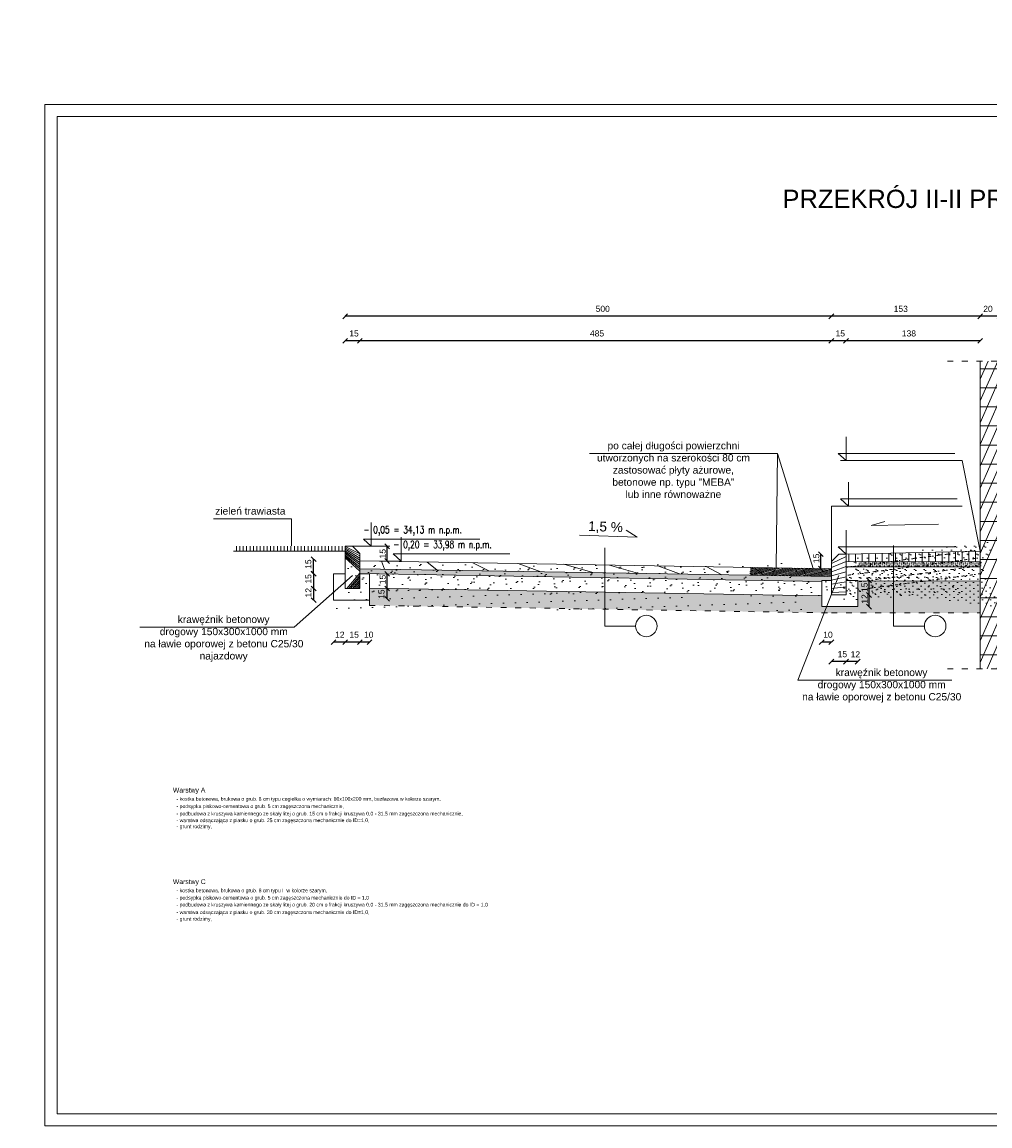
# Model space of a CAD drawing. Header units: millimetres. Extents: x 6528 to 149658, y 3342 to 12852.
# Tile 40 of 122: x 57661 to 61642, y 3342 to 7881. Entities that reach past the tile are written whole.
import ezdxf

# ---------------------------------------------------------------- set-up
doc = ezdxf.new("R2010")
doc.units = ezdxf.units.MM
doc.linetypes.add('ACAD_ISO03W100', pattern=[30, 12, -18])
doc.layers.add('&_opisy_100', color=51, linetype='Continuous', lineweight=20)
doc.layers.add('R-TAB', color=1, linetype='Continuous')
doc.styles.add('Romans', font='romans.shx', dxfattribs={"width": 0.75})
doc.styles.get("Standard").update_dxf_attribs({"font": 'arial.ttf'})
doc.dimstyles.new('ISO-25', dxfattribs={"dimtxt": 2.5, "dimasz": 2.5, "dimexe": 1.25, "dimexo": 0.625, "dimtad": 1, "dimtxsty": 'Standard', "dimcen": 2.5, "dimadec": 0, "dimazin": 0, "dimtfac": 1, "dimtmove": 0, "dimatfit": 3, "dimfxl": 1, "dimarcsym": 0})

# ---------------------------------------------------------------- blocks, each defined once
blk = doc.blocks.new('_Oblique')
at = {"color": 0, "linetype": 'ByBlock', "lineweight": -2}
blk.add_line((-0.5, -0.5), (0.5, 0.5), dxfattribs=at)
blk = doc.blocks.new('*D1055')
at = {"color": 0, "lineweight": -2, "transparency": 16777216}
blk.add_line((58990.07080388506, 5331.607627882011), (58942.07080388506, 5331.607627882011), dxfattribs=at)
at = {"layer": 'Defpoints', "color": 0, "transparency": 16777216}
for p in [(58990.07080388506, 5605.648623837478), (58942.07080388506, 5557.648623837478), (58942.07080388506, 5331.607627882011)]:
    blk.add_point(p, dxfattribs=at)
at = {"color": 0, "lineweight": -2, "transparency": 16777216, "xscale": 20, "yscale": 20, "zscale": 20, "rotation": 180}
blk.add_blockref('_Oblique', (58942.07080388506, 5331.607627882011), dxfattribs=at)
at = {"color": 0, "lineweight": -2, "transparency": 16777216, "xscale": 20, "yscale": 20, "zscale": 20}
blk.add_blockref('_Oblique', (58990.07080388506, 5331.607627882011), dxfattribs=at)
at = {"color": 0, "lineweight": 20, "transparency": 16777216, "insert": (58967.91194034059, 5362.136338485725), "char_height": 25, "width": 33.3731241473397, "attachment_point": 5}
blk.add_mtext('12', dxfattribs=at)
blk = doc.blocks.new('*D1056')
at = {"color": 0, "lineweight": -2, "transparency": 16777216}
blk.add_line((59050.07080388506, 5331.607627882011), (58990.07080388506, 5331.607627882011), dxfattribs=at)
at = {"layer": 'Defpoints', "color": 0, "transparency": 16777216}
for p in [(58990.07080388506, 5605.648623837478), (59050.07080388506, 5605.648623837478), (58990.07080388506, 5331.607627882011)]:
    blk.add_point(p, dxfattribs=at)
at = {"color": 0, "lineweight": -2, "transparency": 16777216, "xscale": 20, "yscale": 20, "zscale": 20, "rotation": 180}
blk.add_blockref('_Oblique', (58990.07080388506, 5331.607627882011), dxfattribs=at)
at = {"color": 0, "lineweight": -2, "transparency": 16777216, "xscale": 20, "yscale": 20, "zscale": 20}
blk.add_blockref('_Oblique', (59050.07080388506, 5331.607627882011), dxfattribs=at)
at = {"color": 0, "lineweight": 20, "transparency": 16777216, "insert": (59027.00481629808, 5362.136338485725), "char_height": 25, "width": 33.3731241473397, "attachment_point": 5}
blk.add_mtext('15', dxfattribs=at)
blk = doc.blocks.new('*D1057')
at = {"color": 0, "lineweight": -2, "transparency": 16777216}
blk.add_line((59090.07080388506, 5331.607627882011), (59050.07080388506, 5331.607627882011), dxfattribs=at)
at = {"layer": 'Defpoints', "color": 0, "transparency": 16777216}
for p in [(59050.07080388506, 5605.648623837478), (59090.07080388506, 5605.648623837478), (59050.07080388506, 5331.607627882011)]:
    blk.add_point(p, dxfattribs=at)
at = {"color": 0, "lineweight": -2, "transparency": 16777216, "xscale": 20, "yscale": 20, "zscale": 20, "rotation": 180}
blk.add_blockref('_Oblique', (59050.07080388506, 5331.607627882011), dxfattribs=at)
at = {"color": 0, "lineweight": -2, "transparency": 16777216, "xscale": 20, "yscale": 20, "zscale": 20}
blk.add_blockref('_Oblique', (59090.07080388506, 5331.607627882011), dxfattribs=at)
at = {"color": 0, "lineweight": 20, "transparency": 16777216, "insert": (59087.00481629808, 5362.136338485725), "char_height": 25, "width": 33.3731241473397, "attachment_point": 5}
blk.add_mtext('10', dxfattribs=at)
blk = doc.blocks.new('*D1058')
at = {"color": 0, "lineweight": -2, "transparency": 16777216}
blk.add_line((60990.07080388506, 5331.607627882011), (60950.07080388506, 5331.607627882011), dxfattribs=at)
at = {"layer": 'Defpoints', "color": 0, "transparency": 16777216}
for p in [(60990.07080388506, 5605.648623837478), (60950.07080388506, 5557.648623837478), (60950.07080388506, 5331.607627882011)]:
    blk.add_point(p, dxfattribs=at)
at = {"color": 0, "lineweight": -2, "transparency": 16777216, "xscale": 20, "yscale": 20, "zscale": 20, "rotation": 180}
blk.add_blockref('_Oblique', (60950.07080388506, 5331.607627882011), dxfattribs=at)
at = {"color": 0, "lineweight": -2, "transparency": 16777216, "xscale": 20, "yscale": 20, "zscale": 20}
blk.add_blockref('_Oblique', (60990.07080388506, 5331.607627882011), dxfattribs=at)
at = {"color": 0, "lineweight": 20, "transparency": 16777216, "insert": (60975.91194034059, 5362.136338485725), "char_height": 25, "width": 33.3731241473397, "attachment_point": 5}
blk.add_mtext('10', dxfattribs=at)
blk = doc.blocks.new('*D1059')
at = {"color": 0, "lineweight": -2, "transparency": 16777216}
blk.add_line((61050.07080269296, 5251.60762800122), (60990.07080269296, 5251.60762800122), dxfattribs=at)
at = {"layer": 'Defpoints', "color": 0, "transparency": 16777216}
for p in [(60990.07080269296, 5525.648623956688), (61050.07080269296, 5525.648623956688), (60990.07080269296, 5251.60762800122)]:
    blk.add_point(p, dxfattribs=at)
at = {"color": 0, "lineweight": -2, "transparency": 16777216, "xscale": 20, "yscale": 20, "zscale": 20, "rotation": 180}
blk.add_blockref('_Oblique', (60990.07080269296, 5251.60762800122), dxfattribs=at)
at = {"color": 0, "lineweight": -2, "transparency": 16777216, "xscale": 20, "yscale": 20, "zscale": 20}
blk.add_blockref('_Oblique', (61050.07080269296, 5251.60762800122), dxfattribs=at)
at = {"color": 0, "lineweight": 20, "transparency": 16777216, "insert": (61035.00481510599, 5282.136338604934), "char_height": 25, "width": 33.3731241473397, "attachment_point": 5}
blk.add_mtext('15', dxfattribs=at)
blk = doc.blocks.new('*D1060')
at = {"color": 0, "lineweight": -2, "transparency": 16777216}
blk.add_line((61098.07080269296, 5251.60762800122), (61050.07080269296, 5251.60762800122), dxfattribs=at)
at = {"layer": 'Defpoints', "color": 0, "transparency": 16777216}
for p in [(61050.07080269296, 5525.648623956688), (61098.07080269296, 5525.648623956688), (61050.07080269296, 5251.60762800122)]:
    blk.add_point(p, dxfattribs=at)
at = {"color": 0, "lineweight": -2, "transparency": 16777216, "xscale": 20, "yscale": 20, "zscale": 20, "rotation": 180}
blk.add_blockref('_Oblique', (61050.07080269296, 5251.60762800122), dxfattribs=at)
at = {"color": 0, "lineweight": -2, "transparency": 16777216, "xscale": 20, "yscale": 20, "zscale": 20}
blk.add_blockref('_Oblique', (61098.07080269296, 5251.60762800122), dxfattribs=at)
at = {"color": 0, "lineweight": 20, "transparency": 16777216, "insert": (61088.69750619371, 5281.88729907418), "char_height": 25, "width": 33.3731241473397, "attachment_point": 5}
blk.add_mtext('12', dxfattribs=at)
blk = doc.blocks.new('*D1061')
at = {"color": 0, "lineweight": -2, "transparency": 16777216}
blk.add_line((59162.78542113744, 5509.648623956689), (59162.78542113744, 5552.30841769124), dxfattribs=at)
at = {"layer": 'Defpoints', "color": 0, "transparency": 16777216}
for p in [(59050.07080388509, 5552.30841769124), (59162.78542113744, 5552.30841769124), (59090.07080388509, 5509.648623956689)]:
    blk.add_point(p, dxfattribs=at)
at = {"color": 0, "lineweight": -2, "transparency": 16777216, "xscale": 20, "yscale": 20, "zscale": 20}
for p, rotation in [((59162.78542113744, 5552.30841769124), 90), ((59162.78542113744, 5509.648623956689), 270)]:
    blk.add_blockref('_Oblique', p, dxfattribs=dict(at, rotation=rotation))
at = {"color": 0, "lineweight": 20, "transparency": 16777216, "insert": (59139.32967257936, 5528.971832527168), "char_height": 25, "attachment_point": 5, "rotation": 90}
blk.add_mtext('15', dxfattribs=at)
blk = doc.blocks.new('*D1062')
at = {"color": 0, "lineweight": -2, "transparency": 16777216}
blk.add_line((59162.7854244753, 5552.30841769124), (59162.7854244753, 5612.30841769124), dxfattribs=at)
at = {"layer": 'Defpoints', "color": 0, "transparency": 16777216}
for p in [(59050.07080388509, 5612.30841769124), (59162.7854244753, 5612.30841769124), (59050.07080388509, 5552.30841769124)]:
    blk.add_point(p, dxfattribs=at)
at = {"color": 0, "lineweight": -2, "transparency": 16777216, "xscale": 20, "yscale": 20, "zscale": 20}
for p, rotation in [((59162.7854244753, 5612.30841769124), 90), ((59162.7854244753, 5552.30841769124), 270)]:
    blk.add_blockref('_Oblique', p, dxfattribs=dict(at, rotation=rotation))
at = {"color": 0, "lineweight": 20, "transparency": 16777216, "insert": (59144.22230029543, 5589.194486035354), "char_height": 25, "attachment_point": 5, "rotation": 90}
blk.add_mtext('15', dxfattribs=at)
blk = doc.blocks.new('*D1063')
at = {"color": 0, "lineweight": -2, "transparency": 16777216}
blk.add_line((60946.36910152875, 5633.648623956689), (60946.36910152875, 5693.648623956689), dxfattribs=at)
at = {"layer": 'Defpoints', "color": 0, "transparency": 16777216}
for p in [(60946.36910152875, 5693.648623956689), (61020.07080269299, 5693.648623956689), (60990.07080388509, 5633.648623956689)]:
    blk.add_point(p, dxfattribs=at)
at = {"color": 0, "lineweight": -2, "transparency": 16777216, "xscale": 20, "yscale": 20, "zscale": 20}
for p, rotation in [((60946.36910152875, 5693.648623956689), 90), ((60946.36910152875, 5633.648623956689), 270)]:
    blk.add_blockref('_Oblique', p, dxfattribs=dict(at, rotation=rotation))
at = {"color": 0, "lineweight": 20, "transparency": 16777216, "insert": (60927.80597353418, 5676.202741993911), "char_height": 25, "attachment_point": 5, "rotation": 90}
blk.add_mtext('15', dxfattribs=at)
blk = doc.blocks.new('*D1110')
at = {"color": 0, "lineweight": -2, "transparency": 16777216}
blk.add_line((61145.00275946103, 5477.648623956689), (61145.00275946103, 5525.654234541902), dxfattribs=at)
at = {"layer": 'Defpoints', "color": 0, "transparency": 16777216}
for p in [(61050.07080269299, 5525.654234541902), (61145.00275946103, 5525.654234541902), (61098.07080269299, 5477.648623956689)]:
    blk.add_point(p, dxfattribs=at)
at = {"color": 0, "lineweight": -2, "transparency": 16777216, "xscale": 20, "yscale": 20, "zscale": 20}
for p, rotation in [((61145.00275946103, 5525.654234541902), 90), ((61145.00275946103, 5477.648623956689), 270)]:
    blk.add_blockref('_Oblique', p, dxfattribs=dict(at, rotation=rotation))
at = {"color": 0, "lineweight": 20, "transparency": 16777216, "insert": (61126.43963242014, 5509.200099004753), "char_height": 25, "attachment_point": 5, "rotation": 90}
blk.add_mtext('12', dxfattribs=at)
blk = doc.blocks.new('*D1098')
at = {"color": 0, "lineweight": -2, "transparency": 16777216}
blk.add_line((58860.72629595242, 5504.30841769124), (58860.72629595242, 5552.30841769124), dxfattribs=at)
at = {"layer": 'Defpoints', "color": 0, "transparency": 16777216}
for p in [(58860.72629595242, 5552.30841769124), (58990.07080388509, 5552.30841769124), (58942.07080388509, 5504.30841769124)]:
    blk.add_point(p, dxfattribs=at)
at = {"color": 0, "lineweight": -2, "transparency": 16777216, "xscale": 20, "yscale": 20, "zscale": 20}
for p, rotation in [((58860.72629595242, 5552.30841769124), 90), ((58860.72629595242, 5504.30841769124), 270)]:
    blk.add_blockref('_Oblique', p, dxfattribs=dict(at, rotation=rotation))
at = {"color": 0, "lineweight": 20, "transparency": 16777216, "insert": (58838.72101736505, 5535.12967790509), "char_height": 25, "attachment_point": 5, "rotation": 90}
blk.add_mtext('12', dxfattribs=at)
blk = doc.blocks.new('*D1099')
at = {"color": 0, "lineweight": -2, "transparency": 16777216}
blk.add_line((58860.72629881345, 5552.30841769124), (58860.72629881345, 5612.30841769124), dxfattribs=at)
at = {"layer": 'Defpoints', "color": 0, "transparency": 16777216}
for p in [(58860.72629881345, 5612.30841769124), (58990.07080388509, 5612.30841769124), (58942.07080388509, 5552.30841769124)]:
    blk.add_point(p, dxfattribs=at)
at = {"color": 0, "lineweight": -2, "transparency": 16777216, "xscale": 20, "yscale": 20, "zscale": 20}
for p, rotation in [((58860.72629881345, 5612.30841769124), 90), ((58860.72629881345, 5552.30841769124), 270)]:
    blk.add_blockref('_Oblique', p, dxfattribs=dict(at, rotation=rotation))
at = {"color": 0, "lineweight": 20, "transparency": 16777216, "insert": (58838.72101736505, 5591.836316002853), "char_height": 25, "attachment_point": 5, "rotation": 90}
blk.add_mtext('15', dxfattribs=at)
blk = doc.blocks.new('*D1100')
at = {"color": 0, "lineweight": -2, "transparency": 16777216}
blk.add_line((58860.14885831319, 5612.885861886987), (58860.14885831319, 5672.885861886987), dxfattribs=at)
at = {"layer": 'Defpoints', "color": 0, "transparency": 16777216}
for p in [(58860.14885831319, 5672.885861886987), (58989.49336243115, 5672.885861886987), (58941.49336243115, 5612.885861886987)]:
    blk.add_point(p, dxfattribs=at)
at = {"color": 0, "lineweight": -2, "transparency": 16777216, "xscale": 20, "yscale": 20, "zscale": 20}
for p, rotation in [((58860.14885831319, 5672.885861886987), 90), ((58860.14885831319, 5612.885861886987), 270)]:
    blk.add_blockref('_Oblique', p, dxfattribs=dict(at, rotation=rotation))
at = {"color": 0, "lineweight": 20, "transparency": 16777216, "insert": (58838.14357591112, 5652.4137601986), "char_height": 25, "attachment_point": 5, "rotation": 90}
blk.add_mtext('15', dxfattribs=at)
blk = doc.blocks.new('*D1101')
at = {"color": 0, "lineweight": -2, "transparency": 16777216}
blk.add_line((59162.78542781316, 5665.64862383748), (59162.78542781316, 5725.64862383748), dxfattribs=at)
at = {"layer": 'Defpoints', "color": 0, "transparency": 16777216}
for p in [(59050.07080388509, 5725.64862383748), (59162.78542781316, 5725.64862383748), (59050.07080388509, 5665.64862383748)]:
    blk.add_point(p, dxfattribs=at)
at = {"color": 0, "lineweight": -2, "transparency": 16777216, "xscale": 20, "yscale": 20, "zscale": 20}
for p, rotation in [((59162.78542781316, 5725.64862383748), 90), ((59162.78542781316, 5665.64862383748), 270)]:
    blk.add_blockref('_Oblique', p, dxfattribs=dict(at, rotation=rotation))
at = {"color": 0, "lineweight": 20, "transparency": 16777216, "insert": (59144.22230315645, 5695.335272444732), "char_height": 25, "attachment_point": 5, "rotation": 90}
blk.add_mtext('15', dxfattribs=at)
blk = doc.blocks.new('*D1111')
at = {"color": 0, "lineweight": -2, "transparency": 16777216}
blk.add_line((61145.0027604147, 5525.654234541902), (61145.0027604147, 5585.654236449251), dxfattribs=at)
at = {"layer": 'Defpoints', "color": 0, "transparency": 16777216}
for p in [(61050.07080078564, 5585.654236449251), (61145.0027604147, 5585.654236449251), (61098.07080078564, 5525.654234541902)]:
    blk.add_point(p, dxfattribs=at)
at = {"color": 0, "lineweight": -2, "transparency": 16777216, "xscale": 20, "yscale": 20, "zscale": 20}
for p, rotation in [((61145.0027604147, 5585.654236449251), 90), ((61145.0027604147, 5525.654234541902), 270)]:
    blk.add_blockref('_Oblique', p, dxfattribs=dict(at, rotation=rotation))
at = {"color": 0, "lineweight": 20, "transparency": 16777216, "insert": (61126.43963051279, 5557.205709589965), "char_height": 25, "attachment_point": 5, "rotation": 90}
blk.add_mtext('15', dxfattribs=at)
blk = doc.blocks.new('*D1102')
at = {"color": 0, "lineweight": -2, "transparency": 16777216}
blk.add_line((61682.07080269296, 6671.49262524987), (61602.07080269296, 6671.49262524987), dxfattribs=at)
at = {"layer": 'Defpoints', "color": 0, "transparency": 16777216}
for p in [(61602.07080269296, 6671.49262524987), (61602.07080269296, 6486.829239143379), (61682.07080269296, 6486.829239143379)]:
    blk.add_point(p, dxfattribs=at)
at = {"color": 0, "lineweight": -2, "transparency": 16777216, "xscale": 20, "yscale": 20, "zscale": 20, "rotation": 180}
blk.add_blockref('_Oblique', (61602.07080269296, 6671.49262524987), dxfattribs=at)
at = {"color": 0, "lineweight": -2, "transparency": 16777216, "xscale": 20, "yscale": 20, "zscale": 20}
blk.add_blockref('_Oblique', (61682.07080269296, 6671.49262524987), dxfattribs=at)
at = {"color": 0, "lineweight": 20, "transparency": 16777216, "insert": (61633.99820828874, 6702.021335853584), "char_height": 25, "width": 33.3731241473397, "attachment_point": 5}
blk.add_mtext('20', dxfattribs=at)
blk = doc.blocks.new('*D1104')
at = {"color": 0, "lineweight": -2, "transparency": 16777216}
blk.add_line((61602.07080269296, 6671.49262524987), (60990.07080269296, 6671.49262524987), dxfattribs=at)
at = {"layer": 'Defpoints', "color": 0, "transparency": 16777216}
for p in [(60990.07080269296, 6671.49262524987), (61602.07080269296, 6486.829239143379), (60990.07080269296, 5663.648623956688)]:
    blk.add_point(p, dxfattribs=at)
at = {"color": 0, "lineweight": -2, "transparency": 16777216, "xscale": 20, "yscale": 20, "zscale": 20, "rotation": 180}
blk.add_blockref('_Oblique', (60990.07080269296, 6671.49262524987), dxfattribs=at)
at = {"color": 0, "lineweight": -2, "transparency": 16777216, "xscale": 20, "yscale": 20, "zscale": 20}
blk.add_blockref('_Oblique', (61602.07080269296, 6671.49262524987), dxfattribs=at)
at = {"color": 0, "lineweight": 20, "transparency": 16777216, "insert": (61275.326739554, 6702.021335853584), "char_height": 25, "width": 33.3731241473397, "attachment_point": 5}
blk.add_mtext('153', dxfattribs=at)
blk = doc.blocks.new('*D1105')
at = {"color": 0, "lineweight": -2, "transparency": 16777216}
blk.add_line((59050.07080388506, 6570.43089212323), (58990.07080388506, 6570.43089212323), dxfattribs=at)
at = {"layer": 'Defpoints', "color": 0, "transparency": 16777216}
for p in [(58990.07080388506, 6570.43089212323), (58990.07080388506, 5725.648623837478), (59050.07080388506, 5695.648623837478)]:
    blk.add_point(p, dxfattribs=at)
at = {"color": 0, "lineweight": -2, "transparency": 16777216, "xscale": 20, "yscale": 20, "zscale": 20, "rotation": 180}
blk.add_blockref('_Oblique', (58990.07080388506, 6570.43089212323), dxfattribs=at)
at = {"color": 0, "lineweight": -2, "transparency": 16777216, "xscale": 20, "yscale": 20, "zscale": 20}
blk.add_blockref('_Oblique', (59050.07080388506, 6570.43089212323), dxfattribs=at)
at = {"color": 0, "lineweight": 20, "transparency": 16777216, "insert": (59026.42276382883, 6600.959602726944), "char_height": 25, "width": 33.3731241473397, "attachment_point": 5}
blk.add_mtext('15', dxfattribs=at)
blk = doc.blocks.new('*D1106')
at = {"color": 0, "lineweight": -2, "transparency": 16777216}
blk.add_line((60990.07080269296, 6570.43089212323), (59050.07080388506, 6570.43089212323), dxfattribs=at)
at = {"layer": 'Defpoints', "color": 0, "transparency": 16777216}
for p in [(59050.07080388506, 6570.43089212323), (60990.07080269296, 5905.627675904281), (59050.07080388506, 5695.648623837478)]:
    blk.add_point(p, dxfattribs=at)
at = {"color": 0, "lineweight": -2, "transparency": 16777216, "xscale": 20, "yscale": 20, "zscale": 20, "rotation": 180}
blk.add_blockref('_Oblique', (59050.07080388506, 6570.43089212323), dxfattribs=at)
at = {"color": 0, "lineweight": -2, "transparency": 16777216, "xscale": 20, "yscale": 20, "zscale": 20}
blk.add_blockref('_Oblique', (60990.07080269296, 6570.43089212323), dxfattribs=at)
at = {"color": 0, "lineweight": 20, "transparency": 16777216, "insert": (60026.00920486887, 6600.959602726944), "char_height": 25, "width": 33.3731241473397, "attachment_point": 5}
blk.add_mtext('485', dxfattribs=at)
blk = doc.blocks.new('*D1107')
at = {"color": 0, "lineweight": -2, "transparency": 16777216}
blk.add_line((61050.07080269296, 6570.43089212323), (60990.07080269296, 6570.43089212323), dxfattribs=at)
at = {"layer": 'Defpoints', "color": 0, "transparency": 16777216}
for p in [(60990.07080269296, 6570.43089212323), (60990.07080269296, 5959.627675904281), (61050.07080269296, 5929.627675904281)]:
    blk.add_point(p, dxfattribs=at)
at = {"color": 0, "lineweight": -2, "transparency": 16777216, "xscale": 20, "yscale": 20, "zscale": 20, "rotation": 180}
blk.add_blockref('_Oblique', (60990.07080269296, 6570.43089212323), dxfattribs=at)
at = {"color": 0, "lineweight": -2, "transparency": 16777216, "xscale": 20, "yscale": 20, "zscale": 20}
blk.add_blockref('_Oblique', (61050.07080269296, 6570.43089212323), dxfattribs=at)
at = {"color": 0, "lineweight": 20, "transparency": 16777216, "insert": (61026.42276382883, 6600.959602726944), "char_height": 25, "width": 33.3731241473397, "attachment_point": 5}
blk.add_mtext('15', dxfattribs=at)
blk = doc.blocks.new('*D1108')
at = {"color": 0, "lineweight": -2, "transparency": 16777216}
blk.add_line((61602.07080269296, 6570.43089212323), (61050.07080269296, 6570.43089212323), dxfattribs=at)
at = {"layer": 'Defpoints', "color": 0, "transparency": 16777216}
for p in [(61050.07080269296, 6570.43089212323), (61050.07080269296, 5935.627675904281), (61602.07080269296, 5935.627675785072)]:
    blk.add_point(p, dxfattribs=at)
at = {"color": 0, "lineweight": -2, "transparency": 16777216, "xscale": 20, "yscale": 20, "zscale": 20, "rotation": 180}
blk.add_blockref('_Oblique', (61050.07080269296, 6570.43089212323), dxfattribs=at)
at = {"color": 0, "lineweight": -2, "transparency": 16777216, "xscale": 20, "yscale": 20, "zscale": 20}
blk.add_blockref('_Oblique', (61602.07080269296, 6570.43089212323), dxfattribs=at)
at = {"color": 0, "lineweight": 20, "transparency": 16777216, "insert": (61308.90512085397, 6600.959602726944), "char_height": 25, "width": 33.3731241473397, "attachment_point": 5}
blk.add_mtext('138', dxfattribs=at)
blk = doc.blocks.new('*D1109')
at = {"color": 0, "lineweight": -2, "transparency": 16777216}
blk.add_line((60990.07080269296, 6671.49262524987), (58990.07080388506, 6671.49262524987), dxfattribs=at)
at = {"layer": 'Defpoints', "color": 0, "transparency": 16777216}
for p in [(58990.07080388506, 6671.49262524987), (60990.07080269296, 5935.627675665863), (58990.07080388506, 5725.648623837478)]:
    blk.add_point(p, dxfattribs=at)
at = {"color": 0, "lineweight": -2, "transparency": 16777216, "xscale": 20, "yscale": 20, "zscale": 20, "rotation": 180}
blk.add_blockref('_Oblique', (58990.07080388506, 6671.49262524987), dxfattribs=at)
at = {"color": 0, "lineweight": -2, "transparency": 16777216, "xscale": 20, "yscale": 20, "zscale": 20}
blk.add_blockref('_Oblique', (60990.07080269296, 6671.49262524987), dxfattribs=at)
at = {"color": 0, "lineweight": 20, "transparency": 16777216, "insert": (60049.40859413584, 6702.021335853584), "char_height": 25, "width": 33.3731241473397, "attachment_point": 5}
blk.add_mtext('500', dxfattribs=at)

msp = doc.modelspace()

# ---------------------------------------------------------------- hatches: boundary and pattern name
at = {"lineweight": 20}
h = msp.add_hatch(dxfattribs=at)
h.set_pattern_fill('ANSI37', color=256, scale=20, angle=90, style=0)
h.set_pattern_definition([(135, (-1177904061.739767, -935728624.1401767), (-44.90128060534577, -44.90128060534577), []), (225, (-1177904061.739767, -935728624.1401767), (44.90128060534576, -44.90128060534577), [])])
h.paths.add_polyline_path([(61682.07080269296, 6486.829239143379), (61602.07080269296, 6486.829239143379), (61602.07080269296, 5221.384526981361), (61682.07080269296, 5221.384526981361)])
h = msp.add_hatch(dxfattribs=at)
h.set_pattern_fill('LINE', color=256, scale=5, angle=90)
h.set_pattern_definition([(90, (-1177909279.880237, -935733981.4934839), (-15.875, 9.720633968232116e-16), [])])
h.paths.add_polyline_path([(58989.49336243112, 5726.226068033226), (58536.95496988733, 5726.226067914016), (58536.95496988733, 5706.226068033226), (58989.49336243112, 5706.226068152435)])
h = msp.add_hatch(dxfattribs=at)
h.set_pattern_fill('ANSI31', color=256, scale=5)
h.set_pattern_definition([(45, (-1177903252.259413, -935734006.0709282), (-11.22532015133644, 11.22532015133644), [])])
h.paths.add_polyline_path([(59050.07080388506, 5695.648623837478), (59020.07080388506, 5725.648623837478), (58990.07080388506, 5725.648623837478), (58990.07080388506, 5677.648623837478), (58990.07080388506, 5552.308417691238), (59050.07080388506, 5552.308417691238)])
h = msp.add_hatch(dxfattribs=at)
h.set_pattern_fill('ANSI31', color=256, scale=5)
h.set_pattern_definition([(45, (-1177905712.259414, -935734014.0709281), (-11.22532015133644, 11.22532015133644), [])])
h.paths.add_polyline_path([(61050.07080269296, 5693.648623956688), (61020.07080269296, 5693.648623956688), (60990.07080269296, 5663.648623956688), (60990.07080269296, 5525.648623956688), (61050.07080269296, 5525.648623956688)])
h = msp.add_hatch(dxfattribs=at)
h.set_pattern_fill('LINE', color=256, scale=8, angle=90)
h.set_pattern_definition([(90, (-1177905750.122854, -935734014.0709281), (-25.4, 1.555301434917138e-15), [])])
h.paths.add_polyline_path([(61050.07080388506, 5693.648623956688), (61050.07080388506, 5661.648623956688), (61602.07080269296, 5663.648624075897), (61602.07080269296, 5705.648623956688)])
h = msp.add_hatch(dxfattribs=at)
h.set_pattern_fill('LINE', color=256, scale=60, angle=90, style=0)
h.set_pattern_definition([(90, (-1177904061.739767, -935728624.1401767), (-190.5, 1.166476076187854e-14), [])])
h.paths.add_polyline_path([(60057.49092603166, 5649.031384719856), (59050.07080388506, 5665.648623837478), (59050.07080388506, 5633.648623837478), (60057.49092603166, 5617.031384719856)])
h.paths.add_polyline_path([(60990.07080269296, 5633.648623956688), (60057.49092603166, 5649.031384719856), (60057.49092603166, 5617.031384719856), (60990.07080269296, 5601.648623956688)])
h = msp.add_hatch(dxfattribs=at)
h.set_pattern_fill('DOTS', color=256, scale=8, angle=90)
h.set_pattern_definition([(90, (-1177903330.122854, -935734017.4709282), (-12.7, 6.350000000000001), [0, -12.7])])
h.paths.add_polyline_path([(60950.10447740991, 5581.648056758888), (60950.07080269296, 5585.648624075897), (60990.07080269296, 5585.648623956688), (60990.07080388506, 5601.648623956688), (59050.07080388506, 5633.648623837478), (59050.07080388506, 5614.24862386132)])
h = msp.add_hatch(dxfattribs=at)
h.set_pattern_fill('LINE', color=256, scale=5, angle=90, style=0)
h.set_pattern_definition([(90, (-1177903712.259413, -935734014.0709281), (-15.875, 9.720633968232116e-16), [])])
h.paths.add_polyline_path([(60990.07080388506, 5633.648623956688), (60657.71749973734, 5638.353245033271), (60657.54462862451, 5606.641609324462), (60990.07080388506, 5601.648623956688)])
h = msp.add_hatch(dxfattribs=at)
h.set_pattern_fill('DOTS', color=256, scale=5, angle=90)
h.set_pattern_definition([(90, (-1177905750.122854, -935734014.0709281), (-7.9375, 3.96875), [0, -7.9375])])
h.paths.add_polyline_path([(61602.07080269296, 5643.648623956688), (61602.07080269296, 5663.648623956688), (61050.07080388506, 5661.648623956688), (61050.07080388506, 5645.648623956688), (61050.07080388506, 5641.648623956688)])
at = {"lineweight": 20, "transparency": 33554687}
h = msp.add_hatch(dxfattribs=at)
h.set_pattern_fill('AR-SAND', color=256, scale=0.5)
h.set_pattern_definition([(37.50000000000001, (-1177905750.122854, -935734014.0709281), (-0.8000156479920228, 24.47066186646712), [0, -19.304, 0, -21.59, 0, -20.6375]), (7.499999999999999, (-1177905750.122854, -935734014.0709281), (22.47616415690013, 35.84125502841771), [0, -10.414, 0, -17.399, 0, -6.6675]), (327.5, (-1177905765.743854, -935734014.0709281), (39.5496185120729, 0.0718592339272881), [0, -6.35, 0, -22.86, 0, -29.845]), (317.5, (-1177905765.743854, -935734014.0709281), (38.17782262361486, 11.14646616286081), [0, -3.175, 0, -14.986, 0, -17.145])])
h.paths.add_polyline_path([(61602.07080269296, 5583.648623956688), (61602.07080269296, 5633.648623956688), (61602.07080269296, 5641.648623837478), (61050.07080388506, 5641.648623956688), (61050.07080388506, 5621.648623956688), (61098.07080388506, 5621.648623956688), (61098.07080388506, 5581.833239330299)])
at = {"lineweight": 20}
h = msp.add_hatch(dxfattribs=at)
h.set_pattern_fill('AR-SAND', color=256, angle=90)
h.set_pattern_definition([(127.5, (-1177903330.122854, -935734017.4709282), (-48.94132373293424, -1.600031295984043), [0, -38.608, 0, -43.18, 0, -41.275]), (97.49999999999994, (-1177903330.122854, -935734017.4709282), (-71.68251005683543, 44.95232831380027), [0, -20.828, 0, -34.798, 0, -13.335]), (57.49999999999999, (-1177903330.122854, -935734048.7129282), (-0.1437184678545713, 79.0992370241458), [0, -12.69999999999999, 0, -45.71999999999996, 0, -59.68999999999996]), (47.5, (-1177903330.122854, -935734048.7129282), (-22.29293232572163, 76.35564524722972), [0, -6.35, 0, -29.972, 0, -34.29])])
h.paths.add_polyline_path([(60950.07080269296, 5522.322308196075), (60950.07080269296, 5581.648623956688), (59050.07080388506, 5614.24862386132), (59050.07080388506, 5553.648623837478)])
h = msp.add_hatch(dxfattribs=at)
h.set_pattern_fill('AR-CONC', color=256, scale=0.5, angle=90, style=0)
h.set_pattern_definition([(140, (-1177904061.739767, -935728624.1401767), (7.969542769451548, 91.092334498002), [9.525, -104.775]), (85.00000000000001, (-1177904061.739767, -935728624.1401767), (-95.52842261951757, -17.62171071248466), [7.62, -83.820292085]), (190.4514447, (-1177904061.075641, -935728616.5491731), (-87.55887595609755, 73.47062354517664), [8.0950044, -89.0451223]), (136.1842, (-1177904087.139767, -935728624.1401767), (21.02116396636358, 135.539520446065), [14.28749999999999, -157.1624999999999]), (186.63555761, (-1177904085.388017, -935728612.8452266), (-123.7130622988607, 118.7020670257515), [12.14251157, -133.56780408]), (81.18415117, (-1177904087.139767, -935728624.1401767), (-123.7130622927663, 118.7020670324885), [11.429983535, -125.72986596]), (111, (-1177904080.789767, -935728611.4401766), (51.13259909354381, 75.80719563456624), [9.525, -104.775]), (56.00000000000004, (-1177904080.789767, -935728611.4401766), (-92.09398306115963, 30.90101417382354), [7.62, -83.82]), (161.451445, (-1177904076.528717, -935728605.1229104), (-40.96138444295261, 106.7082096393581), [8.0950044, -89.04496879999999]), (127.5, (-1177904061.739767, -935728624.1401767), (-42.27751943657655, 1.544301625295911), [0, -82.804, 0, -85.09, 0, -84.1375]), (97.49999999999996, (-1177904061.739767, -935728624.1401767), (-50.09028740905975, 33.40983125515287), [0, -48.514, 0, -80.899, 0, -32.0675]), (57.49999999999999, (-1177904061.739767, -935728652.4611766), (2.864371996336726, 67.7952975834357), [0, -31.74999999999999, 0, -99.05999999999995, 0, -131.4449999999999]), (47.5, (-1177904061.739767, -935728665.1611767), (-12.71324551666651, 74.06459069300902), [0, -41.275, 0, -65.786, 0, -93.345])])
h.paths.add_polyline_path([(60057.49092603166, 5537.355232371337), (59090.07080388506, 5553.648623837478), (59090.07080388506, 5504.308417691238), (59089.71923637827, 5482.994637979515), (60057.49092603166, 5467.0313891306)])
h.paths.add_polyline_path([(60950.07080269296, 5522.322308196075), (60057.49092603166, 5537.355232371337), (60057.49092603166, 5467.0313891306), (60960.21020627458, 5452.14117003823), (60970.15689874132, 5477.648623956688), (60950.07080269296, 5477.648623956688)])
h.paths.add_polyline_path([(61602.07080269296, 5583.648623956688), (61245.60202336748, 5582.364639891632), (61245.60202336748, 5451.648623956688), (61602.07080269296, 5451.648623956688)])
h.paths.add_polyline_path([(61245.60202336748, 5582.364639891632), (61098.07080269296, 5581.833239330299), (61098.07080269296, 5477.648623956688), (60970.15689874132, 5477.648623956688), (60960.21020627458, 5452.14117003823), (60990.07080388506, 5451.648623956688), (61245.60202336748, 5451.648623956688)])
h.paths.add_polyline_path([(61152.64188337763, 5482.545938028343), (61152.64188337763, 5533.893141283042), (61101.12414813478, 5533.893141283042), (61101.12414813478, 5482.545938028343)], flags=24)
h.paths.add_polyline_path([(61152.42871642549, 5530.329857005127), (61152.42871642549, 5581.677060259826), (61100.91098118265, 5581.677060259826), (61100.91098118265, 5530.329857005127)], flags=24)

# ---------------------------------------------------------------- linework, layer by layer
at = {"layer": '&_opisy_100', "color": 0}
for points in [[(61050.07080388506, 6175.913351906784), (61050.07080388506, 6077.919519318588), (61017.94451451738, 6107.98571385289), (61497.35224676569, 6107.98571385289)], [(61059.68691945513, 5988.981696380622), (61059.68691945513, 5890.987863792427), (61027.56063008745, 5921.054058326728), (61506.96836233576, 5921.054058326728)], [(59096.88497567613, 5823.642456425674), (59096.88497567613, 5725.648623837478), (59064.75868630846, 5755.71481837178), (59544.16641855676, 5755.71481837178)], [(61050.07080388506, 5791.642456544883), (61050.07080388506, 5693.648623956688), (61017.94451451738, 5723.714818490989), (61497.35224676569, 5723.714818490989)], [(59219.6985223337, 5762.886794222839), (59219.6985223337, 5664.892961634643), (59187.57223296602, 5694.959156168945), (59666.97996521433, 5694.959156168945)]]:
    msp.add_lwpolyline(points, dxfattribs=at)
at = {"color": 2, "lineweight": 20}
for p, q in [((57754.79997086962, 7542.455422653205), (57754.79997086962, 3342.455422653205)), ((63694.79997086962, 7542.455422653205), (57754.79997086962, 7542.455422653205))]:
    msp.add_line(p, q, dxfattribs=at)
at = {"lineweight": 20}
for p, q in [((57804.79997086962, 7492.455422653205), (57804.79997086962, 3392.455422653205)), ((57804.79997086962, 7492.455422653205), (63644.79997086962, 7492.455422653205)), ((61602.07080269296, 5221.384526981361), (61602.07080269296, 6486.829239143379)), ((59995.28618884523, 6107.363953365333), (60767.84445786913, 6107.363953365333)), ((60767.84445786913, 6107.363953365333), (60763.32089209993, 5637.049872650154)), ((60767.84445786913, 6107.363953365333), (60914.69421387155, 5634.779272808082)), ((61527.51130581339, 6077.919519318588), (61027.27512550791, 6077.919519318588)), ((61602.07080269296, 5705.648623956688), (61527.51130581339, 6077.919519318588)), ((60990.07080269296, 5633.648623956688), (60990.07080269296, 5890.987863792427)), ((60990.07080269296, 5890.987863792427), (61527.68308139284, 5890.987863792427)), ((58447.97503924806, 5838.743380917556), (58769.45294809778, 5838.743380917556)), ((58769.45294809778, 5838.743380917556), (58769.45294809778, 5727.2263744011)), ((61154.03024793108, 5811.124737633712), (61210.00800586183, 5827.427685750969)), ((61154.03024793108, 5811.124737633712), (61430.03024864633, 5817.124737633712)), ((59953.58869123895, 5771.524105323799), (60191.35974312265, 5763.078853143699)), ((60191.35974312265, 5763.078853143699), (60146.32641697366, 5791.937376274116)), ((58989.49336243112, 5726.226068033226), (58989.49336243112, 5706.226068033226)), ((58990.07080388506, 5725.648623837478), (58990.07080388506, 5713.648623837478)), ((58990.07080388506, 5713.648623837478), (58990.07080388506, 5725.648623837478)), ((58990.07080388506, 5605.648623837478), (58990.07080388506, 5725.648623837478)), ((58990.07080388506, 5725.648623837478), (58990.07080388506, 5677.648623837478)), ((58990.07080388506, 5552.308417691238), (58990.07080388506, 5725.648623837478)), ((58990.07080388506, 5725.648623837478), (59020.07080388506, 5725.648623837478)), ((58990.07080388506, 5725.648623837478), (58990.07080388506, 5677.648623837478)), ((59020.07080388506, 5725.648623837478), (59050.07080388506, 5695.648623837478)), ((59020.07080388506, 5725.648623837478), (59173.69914746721, 5725.648623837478)), ((60057.49092603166, 5719.406915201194), (60057.49092603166, 5397.910945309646)), ((61245.60202336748, 5729.468630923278), (61245.60202336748, 5397.910945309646)), ((58989.49336243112, 5706.226068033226), (58530.90339184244, 5706.226068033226)), ((59050.07080388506, 5695.648623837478), (59050.07080388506, 5605.648623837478)), ((59050.07080388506, 5695.648623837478), (59050.07080388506, 5552.308417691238)), ((61020.07080269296, 5693.648623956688), (60990.07080269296, 5663.648623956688)), ((61050.07080269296, 5693.648623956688), (61020.07080269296, 5693.648623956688)), ((61050.07080388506, 5693.648623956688), (61602.07080269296, 5705.648623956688)), ((61050.07080269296, 5525.648623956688), (61050.07080269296, 5693.648623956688)), ((59050.07080388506, 5665.648623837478), (60990.07080388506, 5633.648623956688)), ((59219.6985223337, 5664.892961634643), (59050.07080388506, 5665.648623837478)), ((59050.07080388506, 5633.648623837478), (60990.07080388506, 5601.648623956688)), ((60990.07080269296, 5663.648623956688), (60990.07080269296, 5525.648623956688)), ((61050.07080388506, 5661.648623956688), (61602.07080269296, 5663.648624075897)), ((61050.07080388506, 5641.648623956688), (61602.07080269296, 5641.648623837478)), ((58779.71073174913, 5393.090365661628), (59020.07080388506, 5605.648623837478)), ((58942.07080388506, 5504.308417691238), (58942.07080388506, 5612.308417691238)), ((58942.07080388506, 5612.308417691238), (58990.07080388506, 5612.308417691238)), ((59050.07080388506, 5613.648623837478), (60950.07080269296, 5581.648623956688)), ((59090.07080388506, 5612.308417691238), (59050.07080388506, 5612.308417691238)), ((59090.07080388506, 5504.308417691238), (59090.07080388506, 5612.308417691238)), ((60852.07203150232, 5174.829941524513), (61020.07080388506, 5605.648623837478)), ((60950.07080269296, 5477.648623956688), (60950.07080269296, 5585.648623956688)), ((60950.07080269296, 5585.648623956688), (60990.07080269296, 5585.648623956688)), ((61098.07080269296, 5585.648623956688), (61050.07080269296, 5585.648623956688)), ((61098.07080269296, 5477.648623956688), (61098.07080269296, 5585.648623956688)), ((61098.07080388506, 5581.833239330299), (61602.07080269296, 5583.648623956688)), ((58990.07080388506, 5552.308417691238), (59050.07080388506, 5552.308417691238)), ((59090.07080388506, 5553.648623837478), (60950.07080269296, 5522.322308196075)), ((58942.07080388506, 5504.308417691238), (59090.07080388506, 5504.308417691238)), ((59090.07080388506, 5504.308417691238), (59089.71923613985, 5482.994629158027)), ((61050.07080269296, 5525.648623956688), (60990.07080269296, 5525.648623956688)), ((61098.07080269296, 5477.648623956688), (60950.07080269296, 5477.648623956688)), ((58146.02435875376, 5393.090365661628), (58779.71073174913, 5393.090365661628)), ((60057.49092603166, 5397.910945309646), (60184.40204406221, 5397.910945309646)), ((61245.60202336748, 5397.910945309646), (61372.51314139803, 5397.910945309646)), ((60852.07203150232, 5174.829941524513), (61485.7584044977, 5174.829941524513)), ((57804.79997086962, 3392.455422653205), (63644.79997086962, 3392.455422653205)), ((57754.79997086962, 3342.455422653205), (63694.79997086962, 3342.455422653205))]:
    msp.add_line(p, q, dxfattribs=at)
at = {"linetype": 'ACAD_ISO03W100', "lineweight": 20, "ltscale": 2}
for p, q in [((61467.06044912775, 6486.829239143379), (61961.94205379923, 6486.829239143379)), ((59089.71923637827, 5482.994637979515), (60990.07080388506, 5451.648623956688)), ((60990.07080388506, 5451.648623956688), (61602.07080269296, 5451.648623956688)), ((61467.06044912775, 5221.384526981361), (61961.94205379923, 5221.384526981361))]:
    msp.add_line(p, q, dxfattribs=at)
at = {"lineweight": 20}
for centre in [(60228.66753197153, 5397.910945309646), (61416.77862930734, 5397.910945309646)]:
    msp.add_circle(centre, 44.26548790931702, dxfattribs=at)

# ---------------------------------------------------------------- texts
at = {"layer": '&_opisy_100', "color": 0, "char_height": 30, "width": 841.2765625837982, "attachment_point": 1, "rotation": 359.99999780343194, "style": 'Romans'}
for s, insert in [('\\A1;\\pi-90,l120,t120;- 0,05 = 34,13 m n.p.m.', (59034.95583892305, 5809.031941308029)), ('\\A1;\\pi-90,l120,t120;- 0,20 = 33,98 m n.p.m.', (59157.76938558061, 5748.276279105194))]:
    msp.add_mtext(s, dxfattribs=dict(at, insert=insert))
for s, width, insert, char_height, attachment_point in [('\\pi199.81592;PRZEKRÓJ PRZEZ FUNDAMENT', 1257.258024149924, (52825.19922041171, 7868.352234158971), 40, 1), ('\\pi192.17608;RZUT STOPY FUNDAMENTOWEJ', 1257.258024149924, (50139.60131072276, 6846.894607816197), 40, 1), ('\\pi355.2593;RZUT FUNDAMENTU', 1257.258024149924, (52825.19922041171, 6508.427438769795), 40, 1), ('\\A1;\\pi71.51264,t341.51264;po całej długości powierzchni \\P\\pi28.34415,t298.34415;utworzonych na szerokości 80 cm \\P\\pi93.14293,t363.14293;zastosować płyty ażurowe, \\P\\pi91.11701,t361.11701;betonowe np. typu "MEBA" \\P\\pi145.44852,t415.44852;lub inne równoważne', 680.2217330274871, (59997.72323918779, 6154.64967061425), 30, 1), ('\\A1;\\pi167.40747,t437.40747;zieleń trawiasta', 621.0632411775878, (58288.0744605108, 5886.029098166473), 30, 1), ('\\A1;\\pi152.99968,t422.99968;krawęźnik betonowy\\P\\pi78.92055,t348.92055;drogowy 150x300x1000 mm\\P\\pi15.14497,t285.14497;na ławie oporowej z betonu C25/30\\P\\pi242.66203,t512.66203;najazdowy', 680.2217330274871, (58148.46140909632, 5440.376082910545), 30, 1), ('\\A1;\\pi152.99968,t422.99968;krawęźnik betonowy\\P\\pi78.92055,t348.92055;drogowy 150x300x1000 mm\\P\\pi15.14497,t285.14497;na ławie oporowej z betonu C25/30', 680.2217330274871, (60854.50908184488, 5222.115658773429), 30, 1), ('Warstwy A', 260.4091345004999, (58281.37410164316, 4707.353525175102), 20, 7), ('\\A1;\\pi-45,l60,t60;- kostka betonowa, brukowa o grub. 8 cm typu cegiełka o wymiarach: 80x100x200 mm, bezfazowa w kolorze szarym, ', 1651.13207509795, (58281.37410164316, 4675.114081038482), 15, 7), ('\\A1;\\pi-45,l60,t60;- podsypka piskowo-cementowa o grub. 5 cm zagęszczona mechanicznie, ', 1651.13207509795, (58281.37410164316, 4644.821118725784), 15, 7), ('\\A1;\\pi-45,l60,t60;- podbudowa z kruszywa kamiennego ze skały litej o grub. 15 cm o frakcji kruszywa 0,0 - 31,5 mm zagęszczona mechanicznie, ', 1651.13207509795, (58281.37410164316, 4614.528156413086), 15, 7), ('\\A1;\\pi-45,l60,t60;- warstwa odsączająca z piasku o grub. 25 cm zagęszczona mechanicznie do ID=1,0, ', 1651.13207509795, (58281.37410164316, 4586.988982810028), 15, 7), ('\\A1;\\pi-45,l60,t60;- grunt rodzimy, ', 1651.13207509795, (58281.37410164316, 4562.115191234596), 15, 7), ('Warstwy C', 260.4091345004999, (58281.37410164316, 4330.861052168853), 20, 7), ('\\A1;\\pi-45,l60,t60;- kostka betonowa, brukowa o grub. 8 cm typu I  w kolorze szarym, ', 1651.13207509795, (58281.37410164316, 4298.621608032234), 15, 7), ('\\A1;\\pi-45,l60,t60;- podsypka piskowo-cementowa o grub. 5 cm zagęszczona mechanicznie do ID = 1,0 ', 1651.13207509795, (58281.37410164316, 4268.66009057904), 15, 7), ('\\A1;\\pi-45,l60,t60;- podbudowa z kruszywa kamiennego ze skały litej o grub. 20 cm o frakcji kruszywa 0,0 - 31,5 mm zagęszczona mechanicznie do ID = 1,0', 1651.13207509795, (58281.37410164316, 4240.245208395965), 15, 7), ('\\A1;\\pi-45,l60,t60;- warstwa odsączająca z piasku o grub. 30 cm zagęszczona mechanicznie do ID=1,0, ', 1651.13207509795, (58281.37410164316, 4208.923513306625), 15, 7), ('\\A1;\\pi-45,l60,t60;- grunt rodzimy, ', 1651.13207509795, (58281.37410164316, 4181.898384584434), 15, 7)]:
    msp.add_mtext_dynamic_manual_height_columns(s, width=width, gutter_width=12.5, heights=[0], dxfattribs=dict(insert=insert, char_height=char_height, attachment_point=attachment_point))
at = {"insert": (59976.79069018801, 5829.395876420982), "char_height": 39.99999999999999, "attachment_point": 1, "rotation": 357.9940001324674}
msp.add_mtext_dynamic_manual_height_columns('\\pi13.29803,t373.29803;1,5 %', width=159.965771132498, gutter_width=12.5, heights=[0], dxfattribs=at)
at = {"layer": 'R-TAB', "color": 0, "ltscale": 24, "attachment_point": 1}
for s, insert, char_height, width in [('\\pi85.6485;PRZEKRÓJ II-II PRZEZ POWIERZCHNIE UTWARDZONE\\P\\pi1332.28049; 1:25', (60703.19700646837, 7191.945682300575), 75, 2893.397954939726), ('\\pi208.80059;AUTORZY DOKUMENTACJI:', (54124.85868334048, 4949.398161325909), 18, 747.8999604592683)]:
    msp.add_mtext(s, dxfattribs=dict(at, insert=insert, char_height=char_height, width=width))

# ---------------------------------------------------------------- dimensions: what is measured, and where the dimension line sits
at = {"lineweight": 20}
for base, p1, p2, angle, text, picture, middle in [((58990.07080388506, 6671.49262524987), (60990.07080269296, 5935.627675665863), (58990.07080388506, 5725.648623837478), 180, '500', '*D1109', (60049.40859413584, 6702.021335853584)), ((60990.07080269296, 6671.49262524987), (61602.07080269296, 6486.829239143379), (60990.07080269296, 5663.648623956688), 180, '153', '*D1104', (61275.326739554, 6702.021335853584)), ((61602.07080269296, 6671.49262524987), (61682.07080269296, 6486.829239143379), (61602.07080269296, 6486.829239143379), 180, '20', '*D1102', (61633.99820828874, 6702.021335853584)), ((58990.07080388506, 6570.43089212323), (59050.07080388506, 5695.648623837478), (58990.07080388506, 5725.648623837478), 180, '15', '*D1105', (59026.42276382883, 6600.959602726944)), ((59050.07080388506, 6570.43089212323), (60990.07080269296, 5905.627675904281), (59050.07080388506, 5695.648623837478), 180, '485', '*D1106', (60026.00920486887, 6600.959602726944)), ((60990.07080269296, 6570.43089212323), (61050.07080269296, 5929.627675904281), (60990.07080269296, 5959.627675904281), 180, '15', '*D1107', (61026.42276382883, 6600.959602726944)), ((61050.07080269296, 6570.43089212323), (61602.07080269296, 5935.627675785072), (61050.07080269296, 5935.627675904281), 180, '138', '*D1108', (61308.90512085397, 6600.959602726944)), ((59162.78542781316, 5725.64862383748), (59050.07080388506, 5665.648623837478), (59050.07080388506, 5725.648623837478), 90, '15', '*D1101', (59144.22230315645, 5695.335272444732)), ((58860.14885831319, 5672.885861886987), (58941.49336243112, 5612.885861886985), (58989.49336243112, 5672.885861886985), 90, '15', '*D1100', (58838.14357591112, 5652.4137601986)), ((60946.36910152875, 5693.648623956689), (60990.07080388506, 5633.648623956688), (61020.07080269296, 5693.648623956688), 90, '15', '*D1063', (60927.80597353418, 5676.202741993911)), ((58860.72629881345, 5612.30841769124), (58942.07080388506, 5552.308417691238), (58990.07080388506, 5612.308417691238), 90, '15', '*D1099', (58838.72101736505, 5591.836316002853)), ((58942.07080388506, 5331.607627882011), (58990.07080388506, 5605.648623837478), (58942.07080388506, 5557.648623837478), 180, '12', '*D1055', (58967.91194034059, 5362.136338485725)), ((58990.07080388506, 5331.607627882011), (59050.07080388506, 5605.648623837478), (58990.07080388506, 5605.648623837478), 180, '15', '*D1056', (59027.00481629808, 5362.136338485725)), ((59050.07080388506, 5331.607627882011), (59090.07080388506, 5605.648623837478), (59050.07080388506, 5605.648623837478), 180, '10', '*D1057', (59087.00481629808, 5362.136338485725)), ((59162.7854244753, 5612.30841769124), (59050.07080388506, 5552.308417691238), (59050.07080388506, 5612.308417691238), 90, '15', '*D1062', (59144.22230029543, 5589.194486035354)), ((60950.07080388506, 5331.607627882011), (60990.07080388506, 5605.648623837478), (60950.07080388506, 5557.648623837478), 180, '10', '*D1058', (60975.91194034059, 5362.136338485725)), ((61145.0027604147, 5585.654236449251), (61098.07080078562, 5525.6542345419), (61050.07080078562, 5585.654236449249), 90, '15', '*D1111', (61126.43963051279, 5557.205709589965)), ((58860.72629595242, 5552.30841769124), (58942.07080388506, 5504.308417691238), (58990.07080388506, 5552.308417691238), 90, '12', '*D1098', (58838.72101736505, 5535.12967790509)), ((59162.78542113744, 5552.30841769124), (59090.07080388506, 5509.648623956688), (59050.07080388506, 5552.308417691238), 90, '15', '*D1061', (59139.32967257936, 5528.971832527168)), ((60990.07080269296, 5251.60762800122), (61050.07080269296, 5525.648623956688), (60990.07080269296, 5525.648623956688), 180, '15', '*D1059', (61035.00481510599, 5282.136338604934)), ((61050.07080269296, 5251.60762800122), (61098.07080269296, 5525.648623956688), (61050.07080269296, 5525.648623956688), 180, '12', '*D1060', (61088.69750619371, 5281.88729907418)), ((61145.00275946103, 5525.654234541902), (61098.07080269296, 5477.648623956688), (61050.07080269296, 5525.6542345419), 90, '12', '*D1110', (61126.43963242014, 5509.200099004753))]:
    dim = msp.add_linear_dim(base=base, p1=p1, p2=p2, angle=angle, text=text, dimstyle='ISO-25', override={"dimtxt": 25, "dimasz": 20, "dimblk1": 'Oblique', "dimblk2": 'Oblique', "dimsah": 1, "dimse1": 1, "dimse2": 1, "dimtmove": 2}, dxfattribs=at)
    dim.commit()
    dim.dimension.update_dxf_attribs({"geometry": picture, "text_midpoint": middle, "dimtype": 160})

doc.saveas('drawing.dxf')
